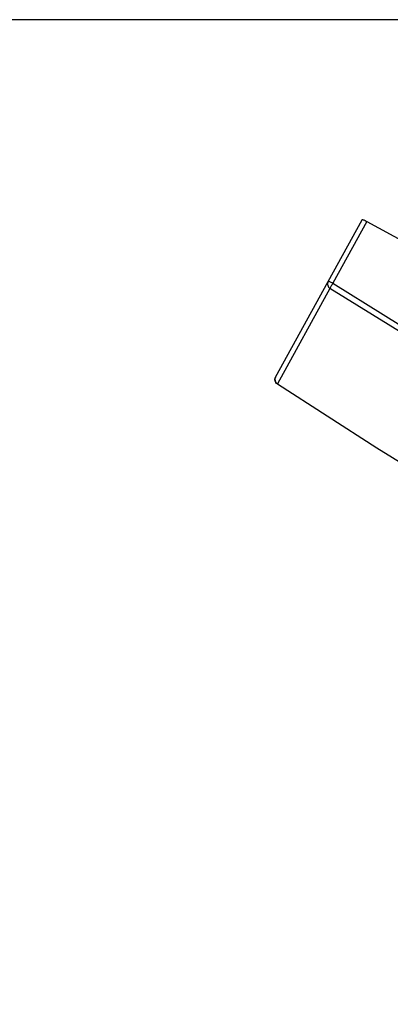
# Model space of a CAD drawing. Header units: millimetres. Extents: x -4612887 to -4536833, y -5457376 to -5415716.
# Tile 90 of 144: x -4585458 to -4585295, y -5436524 to -5436089. Entities that reach past the tile are written whole.
import ezdxf

# ---------------------------------------------------------------- set-up
doc = ezdxf.new("R2010")
doc.units = ezdxf.units.MM
doc.header["$MEASUREMENT"] = 0
doc.linetypes.add('CONTINU', pattern=[0])
doc.layers.add('LOC', color=4, linetype='CONTINU')
doc.layers.add('PLAN', color=7, linetype='CONTINU')
doc.layers.add('Ściany wewnętrzne', color=7, linetype='Continuous', lineweight=18)

# ---------------------------------------------------------------- blocks, each defined once
blk = doc.blocks.new('A$C7EBD59A9')
at = {"layer": 'PLAN', "color": 0, "linetype": 'Continuous'}
for p, q in [((0, 50.95), (0, 78.04)), ((0, 9.07), (0, 50.95)), ((1.87, 7.09), (1.84, 7.08))]:
    blk.add_line(p, q, dxfattribs=at)
at = {"layer": 'PLAN', "color": 6}
for p, q in [((1.91, 78.33), (1.91, 51.24)), ((1.87, 48.98), (1.87, 7.09))]:
    blk.add_line(p, q, dxfattribs=at)
at = {"layer": 'PLAN', "color": 0, "linetype": 'Continuous', "flags": 128}
for points in [[(0, 78.04), (0.04, 78.1), (0.14, 78.15), (0.32, 78.2), (0.56, 78.24), (0.84, 78.28), (1.18, 78.3), (1.54, 78.32), (1.91, 78.33)], [(1.91, 78.33), (42.36, 78.55), (82.82, 78.72), (123.29, 78.83), (163.76, 78.89), (204.24, 78.89), (244.71, 78.83), (285.18, 78.72), (325.64, 78.55), (366.09, 78.33)], [(1.87, 7.09), (47.2, 4), (92.67, 1.78), (138.3, 0.45), (184, 0), (229.53, 0.44), (275.07, 1.77), (320.63, 3.99), (366.13, 7.09)]]:
    blk.add_lwpolyline(points, dxfattribs=at)
at = {"layer": 'PLAN', "color": 6, "flags": 128}
for points in [[(1.91, 51.24), (1.54, 51.23), (1.18, 51.21), (0.84, 51.19), (0.56, 51.15), (0.32, 51.11), (0.14, 51.06), (0.04, 51.01), (0, 50.95)], [(0, 50.95), (0.04, 50.58), (0.14, 50.22), (0.31, 49.89), (0.54, 49.6), (0.82, 49.35), (1.14, 49.16), (1.5, 49.04), (1.87, 48.98)], [(1.91, 51.24), (1.89, 50.85), (1.87, 50.46), (1.86, 50.09), (1.85, 49.76), (1.84, 49.47), (1.85, 49.24), (1.85, 49.07), (1.87, 48.98)], [(1.91, 51.24), (47.33, 48.88), (92.82, 47.19), (138.39, 46.18), (184, 45.84), (229.52, 46.18), (275.04, 47.19), (320.58, 48.88), (366.09, 51.24)], [(366.13, 48.98), (320.71, 46.62), (275.21, 44.93), (229.62, 43.91), (184, 43.57), (138.47, 43.91), (92.93, 44.92), (47.38, 46.61), (1.87, 48.98)], [(1.87, 7.09), (1.5, 7.15), (1.14, 7.28), (0.82, 7.47), (0.54, 7.72), (0.31, 8.01), (0.14, 8.34), (0.04, 8.7), (0, 9.07)]]:
    blk.add_lwpolyline(points, dxfattribs=at)
at = {"layer": 'PLAN', "color": 0, "linetype": 'Continuous'}
blk.add_arc((2, 9.07), 2, 180, 265.5395, dxfattribs=at)
blk = doc.blocks.new('CONSOLE2')
at = {"layer": 'LOC', "color": 6}
blk.add_line((800, 0), (-500, 0), dxfattribs=at)
at = {"layer": 'LOC', "xscale": 1.149999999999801, "yscale": 1.149999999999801, "zscale": 1.149999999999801, "rotation": 331.173118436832}
blk.add_blockref('A$C7EBD59A9', (-107.02, -166.94), dxfattribs=at)

msp = doc.modelspace()

# ---------------------------------------------------------------- linework, layer by layer
at = {"layer": 'Ściany wewnętrzne', "linetype": 'Continuous', "flags": 128}
msp.add_lwpolyline([(-4583145.69, -5436789.1), (-4583185.19, -5436789.1), (-4583185.69, -5436788.6), (-4583185.69, -5436089.54), (-4583186.19, -5436089.04), (-4585855.69, -5436089.04)], dxfattribs=at)

# ---------------------------------------------------------------- block references
at = {"layer": 'LOC', "rotation": 360}
msp.add_blockref('CONSOLE2', (-4585243.44, -5436089.04), dxfattribs=at)

doc.saveas('drawing.dxf')
